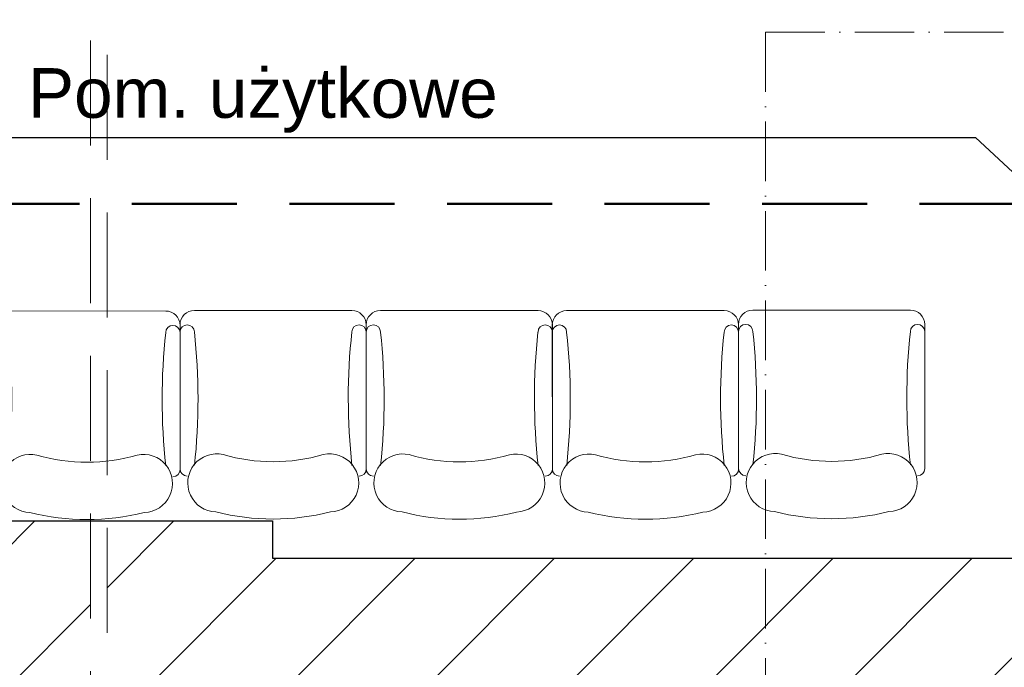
# Model space of a CAD drawing. Header units: millimetres. Extents: x 26866 to 1024070, y -428191 to 408885.
# Tile 152 of 248: x 190095 to 192476, y 394318 to 395883. Entities that reach past the tile are written whole.
import ezdxf

# ---------------------------------------------------------------- set-up
doc = ezdxf.new("R2010")
doc.units = ezdxf.units.MM
doc.header["$LTSCALE"] = 2
for name, pattern in [('ACAD_ISO10W100', [18, 12, -3, 0, -3]), ('DASHED', [19.05, 12.7, -6.35]), ('HIDDENX2', [19.05, 12.7, -6.35])]:
    doc.linetypes.add(name, pattern=pattern)
for name, color, linetype, lineweight in [('0_OPIS', 7, 'Continuous', 13), ('3DPLAN_A_TABELKA POMIESZCZEŃ', 7, 'Continuous', 0), ('3DPLAN_A_WYSOKOŚCI ZMIANA', 144, 'HIDDENX2', 5), ('A_TXT', 7, 'Continuous', 0), ('Opisy', 7, 'Continuous', 13)]:
    doc.layers.add(name, color=color, linetype=linetype, lineweight=lineweight)
for name, color, linetype in [('3DPLAN_A_KRESKOWANIE 1', 253, 'Continuous'), ('3DPLAN_A_OPIS', 8, 'Continuous'), ('3DPLAN_K_NOŚNA', 7, 'Continuous')]:
    doc.layers.add(name, color=color, linetype=linetype)
doc.layers.add('FURNITURE ZD 1 500', color=7, linetype='Continuous', lineweight=13, true_color=0x9fa8a5)
doc.styles.add('ARIAL', font='arial.ttf')
pattern_1 = [(45, (23044.838, -26883.88), (-16.83798, 16.83798), [])]

# ---------------------------------------------------------------- blocks, each defined once
blk = doc.blocks.new('sillon 1')
for p, q in [((-0.3048, -0.1525), (-0.3048, -0.1525)), ((0.3048, -0.1523), (0.3048, -0.1523)), ((-0.3305, -0.6887), (-0.3302, -0.1779)), ((0.3302, -0.1777), (0.3299, -0.6886)), ((0.2791, -0.7394), (-0.2797, -0.7395))]:
    blk.add_line(p, q)
for centre, radius, start, end in [((0.0002, -0.8255), 0.8255, 75.7655, 104.2656), ((-0.2003, -0.1283), 0.1029, 91.5852, 282.6959), ((0.2004, -0.1282), 0.1029, 257.3352, 88.4459), ((-0.3048, -0.1779), 0.0254, 90.0156, 180.0156), ((0.3048, -0.1777), 0.0254, 0.0156, 90.0156), ((-2.4547, -0.4252), 2.188, 353.7526, 6.1565), ((0.0002, -0.8382), 0.635, 73.7554, 106.2758), ((2.4544, -0.4285), 2.188, 173.7526, 186.1565), ((-0.3051, -0.6633), 0.0254, 180.0156, 0.0156), ((0.3045, -0.6632), 0.0254, 180.0156, 0.0156), ((-0.2797, -0.6887), 0.0508, 180.0156, 270.0156), ((0.2791, -0.6886), 0.0508, 270.0156, 0.0156)]:
    blk.add_arc(centre, radius, start, end)
blk = doc.blocks.new('kondygnacja -1')
at = {"layer": '3DPLAN_A_KRESKOWANIE 1'}
h = blk.add_hatch(dxfattribs=at)
h.set_pattern_fill('ANSI31', color=256, scale=7.5, style=0)
h.set_pattern_definition(pattern_1)
h.paths.add_polyline_path([(26781.49, -24430.84), (26781.49, -25256.18), (26865.36, -25256.18), (26865.36, -25233.56), (27108.48, -25233.56), (27108.48, -25256.18), (27119.89, -25256.18), (27110.14, -25212.84), (26979.61, -25212.84), (26979.61, -25079.84), (27320.27, -25079.84), (27361.7, -25079.84), (27361.7, -25046.84), (26815.61, -25046.84), (26815.61, -24465.84), (27386.61, -24465.84), (27386.61, -24686.84), (27413.61, -24686.84), (27413.61, -24581.84), (27442.61, -24581.84), (27442.61, -24549.84), (27413.61, -24549.84), (27413.61, -24469.84), (27474.65, -24469.84), (27474.65, -24430.84), (26781.49, -24430.84)], is_closed=False)
h.paths.add_polyline_path([(27583.61, -25294.84), (27583.61, -25335.84), (27417.61, -25335.84), (27417.61, -25289.84), (27390.61, -25289.84), (27390.61, -25335.84), (27137.8, -25335.84), (27119.89, -25256.18), (27108.48, -25256.18), (27108.48, -25287.56), (26865.36, -25287.56), (26865.36, -25256.18), (26781.49, -25256.18), (26781.49, -25342.83), (26829.42, -25361.84), (27832.61, -25361.84), (27832.61, -25332.84), (27603.61, -25332.84), (27603.61, -25294.84), (27583.61, -25294.84)], is_closed=False)
h.paths.add_polyline_path([(27413.61, -24806.84), (27413.61, -24781.84), (27386.61, -24781.84), (27386.61, -24885.59), (27430.61, -24885.59), (27430.61, -24835.84), (27474.65, -24835.84), (27474.65, -24806.84)])
h.paths.add_polyline_path([(27386.61, -24885.59), (27386.61, -25046.84), (27361.7, -25046.84), (27361.7, -25079.84), (27390.61, -25079.84), (27390.61, -25174.84), (27417.61, -25174.84), (27417.61, -25079.84), (27476.61, -25079.84), (27476.61, -25061.87, -0.027881), (27475.03, -25050.84), (27438.61, -25050.84), (27438.61, -25033.84), (27430.61, -25033.84), (27430.61, -24885.59)])
h.paths.add_polyline_path([(27603.61, -25179.84), (27603.61, -25163.88), (27583.61, -25163.88), (27583.61, -25179.84)])
h.paths.add_polyline_path([(27603.61, -25142.2), (27583.61, -25142.2), (27583.61, -25163.88), (27603.61, -25163.88)])
h.paths.add_polyline_path([(27593.61, -24713.84), (27593.61, -24746.4), (27608.61, -24746.4), (27608.61, -24713.84)], flags=16)
h.paths.add_polyline_path([(27593.61, -25050.84), (27571.61, -25050.84), (27571.61, -25079.84), (27583.61, -25079.84), (27583.61, -25142.2), (27603.61, -25142.2), (27603.61, -25076.84), (27681.45, -25076.84), (27681.45, -25050.84), (27608.61, -25050.84), (27608.61, -24713.84), (27593.61, -24713.84), (27593.61, -24806.84), (27569.61, -24806.84), (27569.61, -24835.84), (27593.61, -24835.84)])
h.paths.add_polyline_path([(27559.81, -24818.11), (27559.81, -24794.06), (27579.81, -24794.06), (27579.81, -24818.11)])
h.paths.add_polyline_path([(27593.61, -24469.84), (27593.61, -24610.84), (27601.86, -24610.84), (27608.61, -24610.84), (27608.61, -24468.84), (27712.91, -24468.84), (27712.91, -24430.84), (27474.65, -24430.84), (27474.65, -24469.84), (27593.61, -24469.84)], is_closed=False)
h.paths.add_polyline_path([(28026.62, -24481.39, -0.865492), (28025.15, -24471.22), (28013.19, -24430.84), (27882.91, -24430.84), (27882.91, -24468.84), (27982.61, -24468.84), (27982.61, -24483.84), (27997.61, -24483.84), (27997.61, -24940.11), (28026.62, -24940.11)])
h.paths.add_polyline_path([(28054.61, -24476.84), (28069.61, -24476.84), (28069.61, -24417.84), (28073.99, -24417.84), (28073.99, -24372.84), (28050.08, -24372.84, -1), (28039.7, -24372.84), (28030.61, -24372.84), (28030.61, -24472.87, -0.363097), (28030.61, -24479.53), (28030.61, -24940.11), (28054.61, -24940.11)])
h.paths.add_polyline_path([(28096.61, -25047.84), (28069.61, -25047.84), (28069.61, -25032.84), (28054.61, -25032.84), (28054.61, -24994.11), (28030.61, -24994.11), (28030.61, -25076.84), (28096.61, -25076.84)])
h.paths.add_polyline_path([(27982.61, -25035.84), (27982.61, -25050.84), (27949.55, -25050.84), (27949.55, -25076.84), (28026.62, -25076.84), (28026.62, -24994.11), (27997.61, -24994.11), (27997.61, -25035.84)])
h.paths.add_polyline_path([(26999.57, -25327.07), (27025.14, -25327.07), (27025.14, -25347.07), (26999.57, -25347.07)], flags=16)
h = blk.add_hatch(dxfattribs=at)
h.set_pattern_fill('ANSI31', color=256, scale=7.5, style=0)
h.set_pattern_definition(pattern_1)
h.paths.add_polyline_path([(31677.49, -24430.84), (30214.87, -24430.84), (30214.87, -24470.84), (30429.61, -24470.84), (30429.61, -24477.84), (30447.61, -24477.84), (30447.61, -24818.84), (30476.61, -24818.84), (30476.61, -24470.84), (31012.61, -24470.84), (31012.61, -24478.84), (31079.61, -24478.84), (31079.61, -24470.84), (31638.61, -24470.84), (31638.61, -25036.84), (31079.61, -25036.84), (31079.61, -25028.84), (31012.61, -25028.84), (31012.61, -25036.84), (30611.38, -25036.84), (30611.38, -25072.84), (31023.61, -25072.84), (31034.61, -25082.84), (31034.61, -25330.84), (31023.61, -25340.84), (30831.4, -25340.84, -0.038531), (30832.58, -25356.18), (30832.58, -25371.84), (31079.61, -25371.84), (31079.61, -25072.84), (31638.61, -25072.84), (31638.61, -25943.84), (30832.58, -25943.84), (30832.58, -26009.84), (31677.49, -26009.84)])
h.paths.add_polyline_path([(30682.61, -26009.84), (30832.58, -26009.84), (30832.58, -25943.84), (30760.61, -25943.84), (30760.61, -25454.67), (30735.61, -25464.58), (30735.61, -25943.84), (30682.61, -25943.84)])
h.paths.add_polyline_path([(30679.61, -25371.84), (30735.61, -25371.84), (30735.61, -25464.58), (30760.61, -25454.67), (30760.61, -25371.84), (30832.58, -25371.84), (30832.58, -25356.18, 0.038531), (30831.4, -25340.84), (30679.61, -25340.84)])
h.paths.add_polyline_path([(30355.83, -25371.84), (30425.61, -25371.84), (30425.61, -25379.84), (30463.61, -25379.84), (30463.61, -25424.74), (30471.61, -25424.74), (30471.61, -25395.84), (30533.61, -25395.84), (30533.61, -25371.84), (30576.61, -25371.84), (30576.61, -25341.84), (30472.61, -25341.84), (30472.61, -25326.84), (30427.61, -25326.84), (30427.61, -25341.84), (30355.83, -25341.84)])
h.paths.add_polyline_path([(30456.61, -25936.84), (30425.61, -25936.84), (30425.61, -25945.84), (30380.61, -25945.84), (30380.61, -26009.84), (30512.61, -26009.84), (30512.61, -25943.84), (30466.61, -25943.84), (30466.61, -25712.84), (30456.61, -25712.84)])
h.paths.add_polyline_path([(28888.61, -25941.84), (28888.61, -26009.84), (29013.61, -26009.84), (29013.61, -25941.84)])
h.paths.add_polyline_path([(28591.17, -26009.84), (28591.17, -25944.84), (28547.61, -25944.84), (28547.61, -26009.84)])
h.paths.add_polyline_path([(28624.61, -25870.53), (28654.8, -25870.53), (28654.8, -25924.53), (28624.61, -25924.53), (28624.61, -25944.84), (28591.17, -25944.84), (28591.17, -26009.84), (28713.61, -26009.84), (28713.61, -25941.84), (28672.61, -25941.84), (28672.61, -25932.84), (28657.61, -25932.84), (28657.61, -25716.84), (28624.61, -25716.84)])
h.paths.add_polyline_path([(28372.61, -25944.84), (28328.61, -25944.84), (28328.61, -25907.84), (28282.61, -25907.84), (28282.61, -25944.84), (28248.61, -25944.84), (28248.61, -26009.84), (28372.61, -26009.84)])
h.paths.add_polyline_path([(28092.61, -25563.84), (28054.61, -25563.84), (28054.61, -25383.84), (28067.6, -25383.84), (28067.61, -25375.84), (28340.61, -25375.84), (28340.61, -25341.84), (28070.61, -25341.84), (28070.61, -25332.84), (28030.61, -25332.84), (28030.61, -25395.6), (28048.71, -25395.6), (28048.71, -25449.6), (28030.61, -25449.6), (28030.61, -26009.84), (28073.61, -26009.84), (28073.61, -25944.84), (28054.61, -25944.84), (28054.61, -25668.84), (28092.61, -25668.84)])
h.paths.add_polyline_path([(27949.61, -25495.75), (27949.61, -25507.75), (27983.29, -25507.75), (27983.29, -25521.75), (27949.61, -25521.75), (27949.61, -25531.84), (27999.61, -25531.84), (27999.61, -25934.84), (27982.61, -25934.84), (27982.61, -25942.84), (27947.61, -25942.84), (27947.61, -26009.84), (28026.62, -26009.84), (28026.62, -25449.6), (27999.61, -25449.6), (27999.61, -25463.84), (27949.61, -25463.84), (27949.61, -25481.75), (27983.29, -25481.75), (27983.29, -25495.75)])
h.paths.add_polyline_path([(27982.61, -25361.84), (27952.61, -25361.84), (27952.61, -25332.84), (28026.62, -25332.84), (28026.62, -25395.6), (27999.61, -25395.6), (27999.61, -25377.84), (27982.61, -25377.84)])
h.paths.add_polyline_path([(26818.61, -25892.84), (26781.49, -25892.84), (26781.49, -26009.84), (26894.54, -26009.84), (26894.54, -25942.84), (26830.61, -25942.84), (26830.61, -25930.84), (26818.61, -25930.84)])
h.paths.add_polyline_path([(26894.54, -26009.84), (27115.94, -26009.84), (27115.94, -25942.84), (26894.54, -25942.84)])
h.paths.add_polyline_path([(27115.94, -25942.84), (27115.94, -26009.84), (27466.61, -26009.84), (27466.61, -25942.84), (27427.61, -25942.84), (27427.61, -25933.84), (27384.61, -25933.84), (27384.61, -25942.84)])
h.paths.add_polyline_path([(27641.61, -25942.84), (27641.61, -26009.84), (27802.61, -26009.84), (27802.61, -25942.84)])
h.paths.add_polyline_path([(30621.1, -25040.47), (30688.37, -25040.47), (30688.37, -25072.87), (30621.1, -25072.87)], flags=24)
at = {"layer": '3DPLAN_A_OPIS', "color": 1, "lineweight": 30}
for p, q in [((28001.42, -25240.16), (28240.64, -25240.16)), ((28240.64, -25240.16), (28359.92, -25351.17))]:
    blk.add_line(p, q, dxfattribs=at)
at = {"layer": '3DPLAN_A_WYSOKOŚCI ZMIANA'}
for p, q in [((28026.62, -26232.7), (28026.62, -23962.87)), ((28030.61, -23962.87), (28030.61, -26232.7))]:
    blk.add_line(p, q, dxfattribs=at)
at = {"layer": '3DPLAN_K_NOŚNA'}
for p, q in [((27952.61, -25332.84), (28070.61, -25332.84)), ((28070.61, -25332.84), (28070.61, -25341.84)), ((28070.61, -25341.84), (28340.61, -25341.84))]:
    blk.add_line(p, q, dxfattribs=at)
at = {"layer": 'A_TXT', "linetype": 'ACAD_ISO10W100', "ltscale": 0.6}
for q in [(29320.12, -25214.73), (28189.82, -26313.18)]:
    blk.add_line((28189.82, -25214.73), q, dxfattribs=at)
at = {"layer": 'Opisy', "color": 1, "linetype": 'DASHED', "lineweight": 50}
blk.add_lwpolyline([(27941.9, -26548.57), (26779.33, -26548.57, -0.414214), (26679.33, -26448.57), (26679.33, -25356.18, -0.414214), (26779.33, -25256.18), (29162.17, -25256.18, -0.414214), (29262.17, -25356.18), (29262.17, -26124.03, -0.414214), (29162.17, -26224.03), (28141.9, -26224.03, 0.414214), (28041.9, -26324.03), (28041.9, -26448.57, -0.414214)], format="xyb", close=True, dxfattribs=at)
at = {"layer": 'FURNITURE ZD 1 500', "lineweight": 0, "xscale": -68.17499999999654, "yscale": 68.17499999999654, "zscale": 68.17499999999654, "rotation": 180}
for p in [(28025.77, -25332.51), (28070.79, -25332.38), (28115.81, -25332.4), (28160.83, -25332.42), (28205.86, -25332.29)]:
    blk.add_blockref('sillon 1', p, dxfattribs=at)
at = {"layer": '3DPLAN_A_OPIS', "color": 1, "lineweight": 30, "style": 'ARIAL'}
for tag, p in [('PRZESUNIĘCIE_WEJŚCIA', (27655.16, -24535.33)), ('WYŁĄCZONE', (27007.18, -24723.98)), ('Z_OPRACOWANIA', (26996.84, -24746.42)), ('WYŁĄCZONE', (30803.05, -24760.87)), ('Z_OPRACOWANIA', (30792.71, -24783.3)), ('WYŁĄCZONE', (28894.9, -24826.59)), ('Z_OPRACOWANIA', (28884.56, -24849.03)), ('POWIĘKSZENIE_WEJŚCIA', (28313.68, -25144.41)), ('POWIĘKSZENIE_WEJŚCIA', (29600.62, -25191.36)), ('POWIĘKSZENIE_WEJŚCIA', (28011.45, -25235.42)), ('WYŁĄCZONE', (29754.42, -25678.17)), ('Z_OPRACOWANIA', (29744.08, -25700.6)), ('WYJŚCIE_EWAKUACYJNE', (27763.79, -26106.07))]:
    blk.add_attdef(tag, p, '', height=12, dxfattribs=at)
at = {"layer": '3DPLAN_A_OPIS', "color": 0, "lineweight": 30, "style": 'ARIAL'}
for tag, p in [('UGUL_1', (29350.3, -24586.01)), ('UGUL_2', (29622.92, -24586.01)), ('UGUL_3', (29833.15, -24586.01))]:
    blk.add_attdef(tag, p, '', height=12, dxfattribs=at)
at = {"layer": '3DPLAN_A_TABELKA POMIESZCZEŃ', "ltscale": 0.5, "style": 'ARIAL'}
for tag, p in [('KURTYNA', (27861.91, -26064.85)), ('POWIETRZNA', (27861.91, -26084.56))]:
    blk.add_attdef(tag, p, '', height=12, dxfattribs=at)

msp = doc.modelspace()

# ---------------------------------------------------------------- block references
at = {"layer": '0_OPIS'}
ref = msp.add_blockref('kondygnacja -1', (-90000, 648000), dxfattribs=dict(at, xscale=10, yscale=10, zscale=10))
ref.add_attrib('POWIĘKSZENIE_WEJŚCIA', 'Pom. użytkowe', (190114.5, 395645.8), dxfattribs={"layer": '3DPLAN_A_OPIS', "color": 1, "lineweight": 30, "height": 120, "style": 'ARIAL'})

doc.saveas('drawing.dxf')
